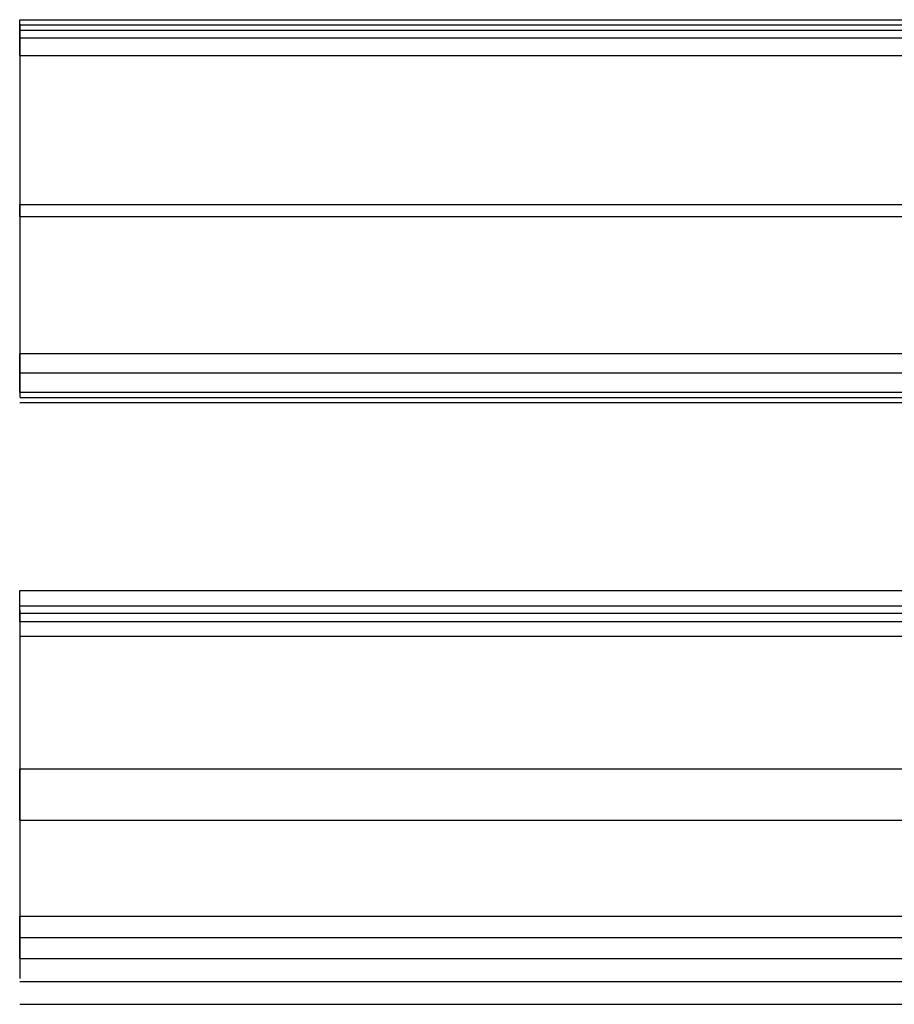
# Model space of a CAD drawing. Header units: millimetres. Extents: x -200 to 200, y -75 to 78.
# Tile 49 of 256: x -200 to -186, y -23 to -6. Entities that reach past the tile are written whole.
import ezdxf

# ---------------------------------------------------------------- set-up
doc = ezdxf.new("R2010")
doc.units = ezdxf.units.MM
doc.header["$MEASUREMENT"] = 0
doc.layers.add('LAYER 01', color=21, linetype='Continuous')

msp = doc.modelspace()

# ---------------------------------------------------------------- linework, layer by layer
at = {"layer": 'LAYER 01'}
for p, q in [((-200, -6.953, 62.597), (-200, -6.358, 61.958)), ((-200, -6.358, 61.958), (200, -6.358, 61.958)), ((-200, -6.434, 59.833), (-200, -12.603, 60.054)), ((-200, -6.445, 59.525), (200, -6.445, 59.525)), ((-200, -6.533, 57.092), (200, -6.533, 57.092)), ((-200, -6.656, 62.277), (200, -6.656, 62.277)), ((-200, -6.953, 62.597), (200, -6.953, 62.597)), ((-200, -9.617, 57.203), (-200, -9.421, 62.685)), ((-200, -9.421, 62.685), (200, -9.421, 62.685)), ((-200, -9.617, 57.203), (200, -9.617, 57.203)), ((-200, -12.527, 62.179), (-200, -11.888, 62.773)), ((-200, -11.888, 62.773), (200, -11.888, 62.773)), ((-200, -12.208, 62.476), (200, -12.208, 62.476)), ((-200, -12.527, 62.179), (200, -12.527, 62.179)), ((-200, -12.614, 59.746), (200, -12.614, 59.746)), ((-200, -12.701, 57.313), (200, -12.701, 57.313)), ((-200, -16.326, 63.028), (-200, -15.812, 62.323)), ((-200, -15.812, 62.323), (200, -15.812, 62.323)), ((-200, -16.069, 62.676), (200, -16.069, 62.676)), ((-200, -16.142, 60.223), (-200, -22.24, 61.181)), ((-200, -16.19, 59.918), (200, -16.19, 59.918)), ((-200, -16.326, 63.028), (200, -16.326, 63.028)), ((-200, -16.568, 57.513), (200, -16.568, 57.513)), ((-200, -19.617, 57.992), (-200, -18.766, 63.412)), ((-200, -18.766, 63.412), (200, -18.766, 63.412)), ((-200, -19.617, 57.992), (200, -19.617, 57.992)), ((-200, -21.91, 63.281), (-200, -21.205, 63.795)), ((-200, -21.205, 63.795), (200, -21.205, 63.795)), ((-200, -21.558, 63.538), (200, -21.558, 63.538)), ((-200, -21.91, 63.281), (200, -21.91, 63.281)), ((-200, -22.288, 60.876), (200, -22.288, 60.876)), ((-200, -22.666, 58.472), (200, -22.666, 58.472))]:
    msp.add_line(p, q, dxfattribs=at)
at = {"layer": 'LAYER 01', "extrusion": (1, 0, 0)}
for points in [[(-6.358, 61.958), (-6.533, 57.092)], [(-6.533, 57.092), (-12.701, 57.313)], [(-11.888, 62.773), (-6.953, 62.597)], [(-12.701, 57.313), (-12.527, 62.179)], [(-15.812, 62.323), (-16.568, 57.513)], [(-21.205, 63.795), (-16.326, 63.028)], [(-16.568, 57.513), (-22.666, 58.472)], [(-22.666, 58.472), (-21.91, 63.281)]]:
    msp.add_lwpolyline(points, dxfattribs=at)

doc.saveas('drawing.dxf')
